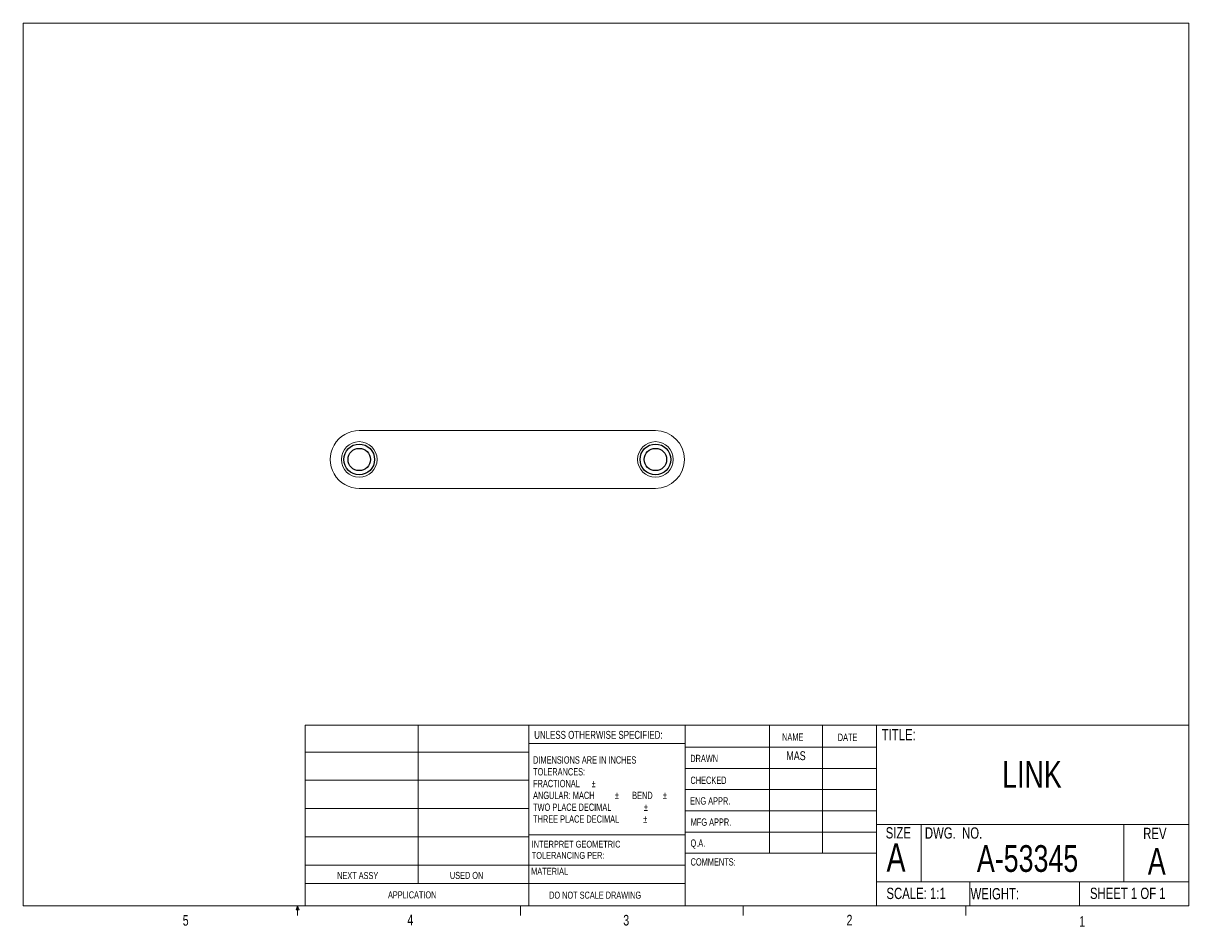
# Model space of a CAD drawing. Header units: millimetres. Extents: x 8 to 270, y 5 to 208.
import ezdxf
from ezdxf.enums import TextEntityAlignment as Align
from ezdxf.lldxf.tags import DXFTag

# ---------------------------------------------------------------- set-up
doc = ezdxf.new("R2010")
doc.units = ezdxf.units.MM
doc.layers.add('HIDDEN', color=3, linetype='HIDDEN')
doc.layers.add('TITLEBLOCK', color=6, linetype='Continuous')
doc.layers.add('OBJECT', color=4, linetype='Continuous', lineweight=15)
doc.styles.add('SLDTEXTSTYLE0', font='TXT', dxfattribs={"width": 0.75})
tags = doc.linetypes.add('HIDDEN', pattern=[1.905, 1.27, -0.635]).pattern_tags.tags
tags[6:7] = [DXFTag(74, 4), DXFTag(75, 0), DXFTag(340, '0'), DXFTag(46, 1.0), DXFTag(50, 0.0), DXFTag(44, 0.0), DXFTag(45, 0.0)]
tags[4:5] = [DXFTag(74, 4), DXFTag(75, 0), DXFTag(340, '0'), DXFTag(46, 1.0), DXFTag(50, 0.0), DXFTag(44, 0.0), DXFTag(45, 0.0)]

# ---------------------------------------------------------------- blocks, each defined once
blk = doc.blocks.new('TITLEBLOCK-A')
at = {"layer": 'TITLEBLOCK', "linetype": 'Continuous', "lineweight": 0}
for p, q in [((8.38, 208.08), (270, 208.08)), ((8.38, 208.08), (8.38, 9.96)), ((270, 9.96), (270, 208.08)), ((71.65, 50.53), (270, 50.53)), ((71.65, 9.96), (71.65, 50.53)), ((97, 50.53), (97, 14.94)), ((121.87, 9.96), (121.87, 50.53)), ((156.96, 50.53), (156.96, 9.96)), ((175.86, 50.33), (175.86, 21.75)), ((187.76, 50.33), (187.76, 21.75)), ((199.93, 50.53), (199.93, 9.96)), ((71.65, 44.49), (121.87, 44.49)), ((156.96, 46.41), (121.87, 46.41)), ((156.96, 45.57), (199.93, 45.57)), ((156.96, 40.8), (199.93, 40.8)), ((71.65, 38.14), (121.87, 38.14)), ((156.96, 36.04), (199.93, 36.04)), ((71.65, 31.79), (121.87, 31.79)), ((199.93, 31.28), (156.96, 31.28)), ((199.93, 26.52), (156.96, 26.52)), ((199.93, 28.24), (270, 28.24)), ((209.98, 28.24), (209.98, 15.37)), ((255.47, 28.24), (255.47, 15.37)), ((71.65, 25.44), (121.87, 25.44)), ((121.87, 25.93), (156.96, 25.93)), ((199.93, 21.75), (156.96, 21.75)), ((71.65, 19.09), (121.87, 19.09)), ((121.87, 19.07), (156.96, 19.07)), ((71.65, 14.94), (156.96, 14.94)), ((199.93, 15.37), (270, 15.37)), ((220.84, 15.37), (220.84, 9.96)), ((245.52, 15.37), (245.52, 9.96)), ((270, 9.96), (8.38, 9.96)), ((69.63, 9.08), (69.97, 9.96)), ((70.29, 9.08), (69.63, 9.08)), ((69.97, 9.96), (69.97, 7.8)), ((69.97, 9.96), (70.29, 9.08)), ((119.98, 9.96), (119.98, 7.8)), ((169.98, 9.96), (169.98, 7.8)), ((219.99, 9.96), (219.99, 7.8))]:
    blk.add_line(p, q, dxfattribs=at)
at = {"layer": 'TITLEBLOCK', "linetype": 'Continuous', "lineweight": 0, "attachment_point": 1, "style": 'SLDTEXTSTYLE0'}
for s, insert, char_height in [('UNLESS OTHERWISE SPECIFIED:', (123.06, 49.23), 1.778), ('NAME', (178.72, 48.66), 1.651), ('DATE', (191.22, 48.61), 1.651), ('TITLE:', (201.09, 49.65), 2.54), ('DIMENSIONS ARE IN INCHES', (122.82, 43.53), 1.651), ('DRAWN', (158.1, 43.86), 1.651), ('TOLERANCES:', (122.82, 40.88), 1.651), ('FRACTIONAL', (122.82, 38.23), 1.651), ('%%p', (135.96, 38.23), 1.651), ('CHECKED', (158.15, 38.97), 1.651), ('ANGULAR: MACH', (122.82, 35.58), 1.651), ('%%p', (141.19, 35.58), 1.651), ('     BEND ', (142.76, 35.58), 1.651), ('%%p', (151.97, 35.58), 1.651), ('ENG APPR.', (158.08, 34.33), 1.651), ('TWO PLACE DECIMAL    ', (122.82, 32.92), 1.651), ('%%p', (147.7, 32.92), 1.651), ('THREE PLACE DECIMAL  ', (122.82, 30.27), 1.651), ('%%p', (147.55, 30.27), 1.651), ('MFG APPR.', (158.2, 29.58), 1.651), ('SIZE', (201.98, 27.62), 2.54), ('DWG.  NO.', (210.78, 27.58), 2.54), ('REV', (259.79, 27.48), 2.54), ('INTERPRET GEOMETRIC', (122.51, 24.56), 1.524), ('Q.A.', (158.16, 24.86), 1.651), ('A', (202.18, 23.98), 6.35), ('TOLERANCING PER:', (122.51, 22.04), 1.524), ('MATERIAL', (122.38, 18.49), 1.524), ('COMMENTS:', (158.18, 20.64), 1.651), ('NEXT ASSY', (78.84, 17.55), 1.587), ('USED ON', (104.15, 17.58), 1.587), ('APPLICATION', (90.25, 13.21), 1.5875), ('DO NOT SCALE DRAWING', (126.43, 13.15), 1.5875), ('SCALE: 1:1', (202.15, 14.02), 2.54), ('WEIGHT: ', (221.04, 13.94), 2.54), ('SHEET 1 OF 1', (247.83, 14.03), 2.54), ('5', (44.17, 7.89), 2.38), ('4', (94.58, 7.97), 2.38), ('3', (143.06, 7.92), 2.38), ('2', (193.19, 7.94), 2.38), ('1', (245.41, 7.65), 2.38)]:
    blk.add_mtext(s, dxfattribs=dict(at, insert=insert, char_height=char_height))
at = {"layer": 'TITLEBLOCK', "style": 'SLDTEXTSTYLE0', "width": 0.75}
for tag, height, p in [('DRAWN_BY', 2, (181.84, 43.66)), ('TITLE', 6, (234.81, 39.45)), ('DWG_NO', 6, (233.83, 20.58)), ('REV', 6, (262.83, 19.96))]:
    blk.add_attdef(tag, text='', height=height, dxfattribs=at).set_placement(p, align=Align.MIDDLE)

msp = doc.modelspace()

# ---------------------------------------------------------------- linework, layer by layer
at = {"layer": 'HIDDEN'}
for centre, radius in [((83.79, 110.16), 3.45), ((83.79, 110.16), 2.5), ((83.79, 110.16), 2.5), ((150.29, 110.16), 3.45), ((150.29, 110.16), 2.5), ((150.29, 110.16), 2.5)]:
    msp.add_circle(centre, radius, dxfattribs=at)
at = {"layer": 'OBJECT'}
for p, q in [((150.29, 116.66), (83.79, 116.66)), ((150.29, 103.66), (83.79, 103.66))]:
    msp.add_line(p, q, dxfattribs=at)
for centre in [(83.79, 110.16), (150.29, 110.16)]:
    msp.add_circle(centre, 4, dxfattribs=at)
for centre, start, end in [((83.79, 110.16), 89.9831, 270.0169), ((150.29, 110.16), 270, 90)]:
    msp.add_arc(centre, 6.5, start, end, dxfattribs=at)

# ---------------------------------------------------------------- block references
msp.add_blockref('TITLEBLOCK-A', (0, 0)).add_auto_attribs({'TITLE': 'LINK', 'REV': 'A', 'DWG_NO': 'A-53345', 'DRAWN_BY': 'MAS'})

doc.saveas('drawing.dxf')
